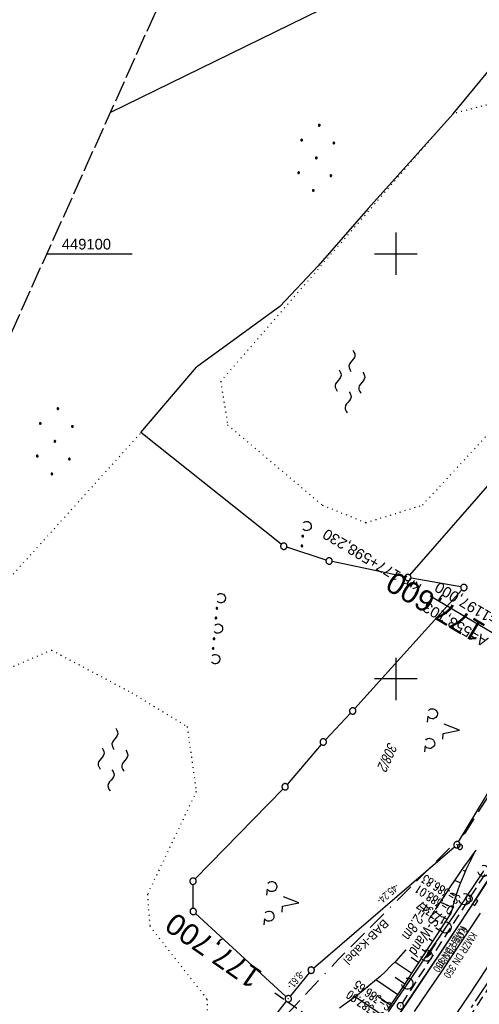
# Model space of a CAD drawing. Extents: x 508656 to 509297, y 448622 to 449584.
# Tile 20 of 51: x 508811 to 508920, y 448923 to 449155. Entities that reach past the tile are written whole.
import ezdxf
from ezdxf.enums import TextEntityAlignment as Align

# ---------------------------------------------------------------- set-up
doc = ezdxf.new("R2010")
doc.units = 0
doc.header["$LTSCALE"] = 10
doc.header["$MEASUREMENT"] = 0
for name, pattern in [('ACAD_ISO16W100', [73, 15, -6.5, 15, -6.5, 15, -7, 1, -7]), ('ACHSE', [5.5, 4, -0.5, 0.5, -0.5]), ('LT00', [0]), ('LT14', [0.6, 0.5, -0.1]), ('LT17', [0.15, 0.1, -0.05]), ('PUNKTX2_STR', [0.6, 0.1, -0.5]), ('STRICHLINIE2', [0.375, 0.25, -0.125])]:
    doc.linetypes.add(name, pattern=pattern)
doc.layers.get('0').update_dxf_attribs({"linetype": 'LT00'})
for name, color, linetype in [('--EK_FBR', 250, 'LT00'), ('--EK_Halt-Pfeil', 4, 'LT00'), ('--EK_Haltung', 7, 'STRICHLINIE2'), ('--EK_Haltung-Text', 140, 'LT00'), ('--EK_Schacht-Text', 5, 'LT00'), ('--EK_ST-93-1', 30, 'LT17'), ('--EL_DFK_AB_L', 21, 'LT00'), ('--EL_DFK_AB_P', 7, 'LT00'), ('--EL_Halt-Pfeil', 4, 'LT00'), ('--EL_Haltung', 182, 'STRICHLINIE2'), ('--EL_Haltung-Text', 182, 'LT00'), ('--WASSER_GRENZE', 180, 'PUNKTX2_STR'), ('--WASSER_NUTZUNG', 180, 'Continuous'), ('-AX-093', 35, 'ACHSE'), ('-EL-93-1', 250, 'LT00'), ('ABSTAND', 8, 'LT00'), ('BAB-KABEL', 220, 'ACAD_ISO16W100'), ('BAB-KABEL_TEXT', 221, 'Continuous'), ('DFK_AB_L', 21, 'LT00'), ('DFK_AB_P', 7, 'LT00'), ('DFK_FLUR_NR', 250, 'LT00'), ('DFK_GZPKT', 250, 'LT00'), ('DFK_KATASTER', 250, 'LT00'), ('DFK_NUTZUNG', 250, 'LT00'), ('DFK_NUTZUNGSGRENZE', 70, 'PUNKTX2_STR'), ('DFK_VERMPKT', 252, 'LT00'), ('LS-WAND_TEXT', 11, 'Continuous'), ('STROM_FREILTG', 80, 'STROMFREILEITUNG'), ('V124_AFBR_BAB', 250, 'LT00'), ('V124_BOESCH', 250, 'LT00'), ('V124_BOSCHUNG', 250, 'LT00'), ('V124_H_BORD', 8, 'LT00'), ('V124_KA_PRUF', 182, 'LT00'), ('V124_LAERM', 11, 'LT00'), ('V124_LD_MARK', 250, 'LT00'), ('V124_RASTER', 250, 'LT00'), ('V124_SINKK', 182, 'LT00')]:
    doc.layers.add(name, color=color, linetype=linetype)
doc.layers.add('-BLATT_124-RAND', color=7, linetype='LT14', plot=False)
doc.styles.add('Arial', font='ARIAL.TTF')
doc.styles.add('Beschrift', font='ARIAL.TTF')
doc.styles.add('Haltungsbeschriftung', font='ARIAL.TTF', dxfattribs={"width": 0.75})
doc.styles.add('schachtbeschriftung', font='romans.shx', dxfattribs={"width": 0.75, "height": 2})
doc.styles.get("Standard").update_dxf_attribs({"font": 'ARIAL.TTF'})
doc.styles.add('Strom', font='txt-alt.shx')
doc.linetypes.add('STROMFREILEITUNG', pattern='A,12.7,-5.5,["xx",Strom,S=2.5,R=0,X=-2.6,Y=-0.85],-4.35', length=22.55)

# ---------------------------------------------------------------- blocks, each defined once
blk = doc.blocks.new('SYMB7010')
at = {"color": 0, "linetype": 'ByBlock'}
for points in [[(-0.031408, 0.499213), (-0.093728, 0.49134), (-0.15457, 0.475719), (-0.212975, 0.452595), (-0.268021, 0.422333), (-0.31884, 0.385411), (-0.36463, 0.342411), (-0.40467, 0.29401), (-0.438329, 0.240973), (-0.465074, 0.184136), (-0.484486, 0.124395), (-0.496256, 0.062692), (-0.5002, 0)], [(-0.5002, 0), (-0.496256, -0.062692), (-0.484486, -0.124395), (-0.465075, -0.184136), (-0.438329, -0.240973), (-0.404671, -0.29401), (-0.36463, -0.342411), (-0.31884, -0.385411), (-0.268021, -0.422333), (-0.212975, -0.452595), (-0.154571, -0.475719), (-0.093728, -0.49134), (-0.031408, -0.499213), (0.031408, -0.499213)], [(0.5002, 0), (0.496256, 0.062692), (0.484485, 0.124395), (0.465074, 0.184136), (0.438329, 0.240973), (0.40467, 0.29401), (0.36463, 0.342411), (0.31884, 0.385411), (0.268021, 0.422333), (0.212975, 0.452595), (0.15457, 0.475719), (0.093728, 0.49134), (0.031408, 0.499213), (-0.031408, 0.499213)], [(0.031408, -0.499213), (0.093728, -0.491341), (0.15457, -0.475719), (0.212975, -0.452595), (0.268021, -0.422333), (0.31884, -0.385411), (0.36463, -0.342411), (0.404671, -0.294011), (0.438329, -0.240974), (0.465075, -0.184136), (0.484486, -0.124395), (0.496256, -0.062692), (0.500201, 0)]]:
    blk.add_lwpolyline(points, dxfattribs=at)
blk = doc.blocks.new('SYMB7230')
at = {"color": 0, "linetype": 'ByBlock'}
for p, q in [((-0.49, -0.057081), (-0.49, -0.082919)), ((-0.485, -0.087106), (-0.485, -0.052895)), ((-0.48, -0.050836), (-0.48, -0.089164)), ((-0.475, -0.089797), (-0.475, -0.050204)), ((-0.47, -0.050836), (-0.47, -0.089164)), ((-0.465, -0.087106), (-0.465, -0.052895)), ((-0.46, -0.057081), (-0.46, -0.082919)), ((-0.455, -0.070126), (-0.455, -0.069855)), ((-0.26, -0.057081), (-0.26, -0.082919)), ((-0.255, -0.087106), (-0.255, -0.052895)), ((-0.25, -0.050836), (-0.25, -0.089164)), ((-0.245, -0.089797), (-0.245, -0.050204)), ((-0.24, -0.050836), (-0.24, -0.089164)), ((-0.235, -0.087106), (-0.235, -0.052895)), ((-0.23, -0.057081), (-0.23, -0.082919)), ((-0.225, -0.070126), (-0.225, -0.069855)), ((0.23, -0.057081), (0.23, -0.082919)), ((0.235, -0.087105), (0.235, -0.052895)), ((0.24, -0.050836), (0.24, -0.089164)), ((0.245, -0.089796), (0.245, -0.050204)), ((0.25, -0.050836), (0.25, -0.089164)), ((0.255, -0.087105), (0.255, -0.052895)), ((0.26, -0.057081), (0.26, -0.082919)), ((0.265, -0.070126), (0.265, -0.069854)), ((0.46, -0.057081), (0.46, -0.082919)), ((0.465, -0.087105), (0.465, -0.052895)), ((0.47, -0.050836), (0.47, -0.089164)), ((0.475, -0.089796), (0.475, -0.050204)), ((0.48, -0.050836), (0.48, -0.089164)), ((0.485, -0.087105), (0.485, -0.052895)), ((0.49, -0.057081), (0.49, -0.082919)), ((0.495, -0.070126), (0.495, -0.069854)), ((0.829975, -0.002365), (0.825504, -0.031126))]:
    blk.add_line(p, q, dxfattribs=at)
for points in [[(-0.829974, -0.002365), (-0.826745, 0.026562), (-0.816041, 0.053629), (-0.798613, 0.076941), (-0.775681, 0.094866), (-0.74885, 0.106149), (-0.72, 0.11), (-0.691149, 0.106149), (-0.664319, 0.094866), (-0.641387, 0.076941), (-0.623959, 0.053629), (-0.613255, 0.026562), (-0.610025, -0.002365), (-0.614496, -0.031126)], [(-0.109975, -0.002365), (-0.106745, 0.026562), (-0.096041, 0.053629), (-0.078613, 0.076941), (-0.055681, 0.094866), (-0.028851, 0.106149), (0, 0.11)], [(0, 0.11), (0.028851, 0.106149), (0.055681, 0.094866), (0.078613, 0.076941), (0.096041, 0.053629), (0.106745, 0.026562), (0.109975, -0.002365)], [(0.610025, -0.002365), (0.613255, 0.026562), (0.623959, 0.053629), (0.641387, 0.076941), (0.664319, 0.094866), (0.691149, 0.106149), (0.72, 0.11), (0.748851, 0.106149), (0.775681, 0.094866), (0.798613, 0.076941), (0.816041, 0.053629), (0.826745, 0.026562), (0.829975, -0.002365)], [(-0.795233, -0.080249), (-0.813647, -0.057708), (-0.825504, -0.031126), (-0.829974, -0.002365)], [(-0.614496, -0.031126), (-0.626353, -0.057708), (-0.644766, -0.080249)], [(-0.455, -0.07), (-0.456981, -0.061322), (-0.46253, -0.054364), (-0.47055, -0.050502), (-0.47945, -0.050502), (-0.48747, -0.054364), (-0.493019, -0.061322), (-0.495, -0.07), (-0.493019, -0.078678), (-0.48747, -0.085637), (-0.47945, -0.089499), (-0.47055, -0.089499), (-0.46253, -0.085637), (-0.456981, -0.078678), (-0.455, -0.07)], [(-0.225, -0.07), (-0.226981, -0.061322), (-0.23253, -0.054363), (-0.24055, -0.050502), (-0.24945, -0.050502), (-0.25747, -0.054363), (-0.263019, -0.061322), (-0.265, -0.07), (-0.263019, -0.078678), (-0.25747, -0.085637), (-0.24945, -0.089499), (-0.24055, -0.089499), (-0.23253, -0.085637), (-0.226981, -0.078678), (-0.225, -0.07)], [(-0.075234, -0.080249), (-0.093647, -0.057708), (-0.105504, -0.031126), (-0.109975, -0.002365)], [(0.109975, -0.002365), (0.105504, -0.031126), (0.093647, -0.057708), (0.075234, -0.080249)], [(0.265, -0.07), (0.263019, -0.061322), (0.25747, -0.054363), (0.24945, -0.050501), (0.24055, -0.050501), (0.23253, -0.054363), (0.226981, -0.061322), (0.225, -0.07), (0.226981, -0.078678), (0.23253, -0.085637), (0.24055, -0.089499), (0.24945, -0.089499), (0.25747, -0.085637), (0.263019, -0.078678), (0.265, -0.07)], [(0.495, -0.07), (0.493019, -0.061322), (0.48747, -0.054363), (0.47945, -0.050501), (0.47055, -0.050501), (0.46253, -0.054363), (0.456981, -0.061322), (0.455, -0.07), (0.456981, -0.078678), (0.46253, -0.085637), (0.47055, -0.089499), (0.47945, -0.089499), (0.48747, -0.085637), (0.493019, -0.078678), (0.495, -0.07)], [(0.644767, -0.080249), (0.626353, -0.057708), (0.614496, -0.031126), (0.610025, -0.002365)], [(0.825504, -0.031126), (0.813647, -0.057708), (0.795234, -0.080249)]]:
    blk.add_lwpolyline(points, dxfattribs=at)
blk = doc.blocks.new('SYMB7231')
at = {"color": 0, "linetype": 'ByBlock'}
for p, q in [((0.109975, -0.002365), (0.105504, -0.031126)), ((0.23, -0.057081), (0.23, -0.082919)), ((0.235, -0.087105), (0.235, -0.052895)), ((0.24, -0.050836), (0.24, -0.089164)), ((0.245, -0.089796), (0.245, -0.050204)), ((0.25, -0.050836), (0.25, -0.089164)), ((0.255, -0.087105), (0.255, -0.052895)), ((0.26, -0.057081), (0.26, -0.082919)), ((0.265, -0.070126), (0.265, -0.069854)), ((0.46, -0.057081), (0.46, -0.082919)), ((0.465, -0.087105), (0.465, -0.052895)), ((0.47, -0.050836), (0.47, -0.089164)), ((0.475, -0.089796), (0.475, -0.050204)), ((0.48, -0.050836), (0.48, -0.089164)), ((0.485, -0.087105), (0.485, -0.052895)), ((0.49, -0.057081), (0.49, -0.082919)), ((0.495, -0.070126), (0.495, -0.069854))]:
    blk.add_line(p, q, dxfattribs=at)
for points in [[(-0.109975, -0.002365), (-0.106745, 0.026562), (-0.096041, 0.053629), (-0.078613, 0.076941), (-0.055681, 0.094866), (-0.028851, 0.106149), (0, 0.11)], [(0, 0.11), (0.028851, 0.106149), (0.055681, 0.094866), (0.078613, 0.076941), (0.096041, 0.053629), (0.106745, 0.026562), (0.109975, -0.002365)], [(-0.075234, -0.080249), (-0.093647, -0.057708), (-0.105504, -0.031126), (-0.109975, -0.002365)], [(0.105504, -0.031126), (0.093647, -0.057708), (0.075234, -0.080249)], [(0.265, -0.07), (0.263019, -0.061322), (0.25747, -0.054363), (0.24945, -0.050501), (0.24055, -0.050501), (0.23253, -0.054363), (0.226981, -0.061322), (0.225, -0.07), (0.226981, -0.078678), (0.23253, -0.085637), (0.24055, -0.089499), (0.24945, -0.089499), (0.25747, -0.085637), (0.263019, -0.078678), (0.265, -0.07)], [(0.495, -0.07), (0.493019, -0.061322), (0.48747, -0.054363), (0.47945, -0.050501), (0.47055, -0.050501), (0.46253, -0.054363), (0.456981, -0.061322), (0.455, -0.07), (0.456981, -0.078678), (0.46253, -0.085637), (0.47055, -0.089499), (0.47945, -0.089499), (0.48747, -0.085637), (0.493019, -0.078678), (0.495, -0.07)]]:
    blk.add_lwpolyline(points, dxfattribs=at)
blk = doc.blocks.new('Ackerland7')
at = {"layer": 'DFK_NUTZUNG', "color": 0, "linetype": 'ByBlock'}
for p, q in [((-4, 3.93), (-4, 3.67)), ((-3.95, 3.63), (-3.95, 3.97)), ((-3.9, 3.99), (-3.9, 3.61)), ((-3.85, 3.6), (-3.85, 4)), ((-3.8, 3.99), (-3.8, 3.61)), ((-3.75, 3.63), (-3.75, 3.97)), ((-3.7, 3.93), (-3.7, 3.67)), ((-3.65, 3.8), (-3.65, 3.8)), ((3.7, 3.93), (3.7, 3.67)), ((3.75, 3.63), (3.75, 3.97)), ((3.8, 3.99), (3.8, 3.61)), ((3.85, 3.6), (3.85, 4)), ((3.9, 3.99), (3.9, 3.61)), ((3.95, 3.63), (3.95, 3.97)), ((4, 3.93), (4, 3.67)), ((4.05, 3.8), (4.05, 3.8)), ((-7.85, 0.13), (-7.85, -0.13)), ((-7.8, -0.17), (-7.8, 0.17)), ((-7.75, 0.19), (-7.75, -0.19)), ((-7.7, -0.2), (-7.7, 0.2)), ((-7.65, 0.19), (-7.65, -0.19)), ((-7.6, -0.17), (-7.6, 0.17)), ((-7.55, 0.13), (-7.55, -0.13)), ((-7.5, 0), (-7.5, 0)), ((-0.15, 0.13), (-0.15, -0.13)), ((-0.1, -0.17), (-0.1, 0.17)), ((-0.05, 0.19), (-0.05, -0.19)), ((0, -0.2), (0, 0.2)), ((0.05, 0.19), (0.05, -0.19)), ((0.1, -0.17), (0.1, 0.17)), ((0.15, 0.13), (0.15, -0.13)), ((0.2, 0), (0.2, 0)), ((7.55, 0.13), (7.55, -0.13)), ((7.6, -0.17), (7.6, 0.17)), ((7.65, 0.19), (7.65, -0.19)), ((7.7, -0.2), (7.7, 0.2)), ((7.75, 0.19), (7.75, -0.19)), ((7.8, -0.17), (7.8, 0.17)), ((7.85, 0.13), (7.85, -0.13)), ((7.9, 0), (7.9, 0)), ((-4, -3.67), (-4, -3.93)), ((-3.95, -3.97), (-3.95, -3.63)), ((-3.9, -3.61), (-3.9, -3.99)), ((-3.85, -4), (-3.85, -3.6)), ((-3.8, -3.61), (-3.8, -3.99)), ((-3.75, -3.97), (-3.75, -3.63)), ((-3.7, -3.67), (-3.7, -3.93)), ((-3.65, -3.8), (-3.65, -3.8)), ((3.7, -3.67), (3.7, -3.93)), ((3.75, -3.97), (3.75, -3.63)), ((3.8, -3.61), (3.8, -3.99)), ((3.85, -4), (3.85, -3.6)), ((3.9, -3.61), (3.9, -3.99)), ((3.95, -3.97), (3.95, -3.63)), ((4, -3.67), (4, -3.93)), ((4.05, -3.8), (4.05, -3.8))]:
    blk.add_line(p, q, dxfattribs=at)
for points in [[(-3.65, 3.8), (-3.67, 3.89), (-3.73, 3.96), (-3.81, 3.99), (-3.89, 3.99), (-3.97, 3.96), (-4.03, 3.89), (-4.05, 3.8), (-4.03, 3.71), (-3.97, 3.64), (-3.89, 3.6), (-3.81, 3.6), (-3.73, 3.64), (-3.67, 3.71), (-3.65, 3.8)], [(4.05, 3.8), (4.03, 3.89), (3.97, 3.96), (3.89, 3.99), (3.81, 3.99), (3.73, 3.96), (3.67, 3.89), (3.65, 3.8), (3.67, 3.71), (3.73, 3.64), (3.81, 3.61), (3.89, 3.61), (3.97, 3.64), (4.03, 3.71), (4.05, 3.8)], [(-7.5, 0), (-7.52, 0.09), (-7.58, 0.16), (-7.66, 0.19), (-7.74, 0.19), (-7.82, 0.16), (-7.88, 0.09), (-7.9, 0)], [(0.2, 0), (0.18, 0.09), (0.12, 0.16), (0.04, 0.19), (-0.04, 0.19), (-0.12, 0.16), (-0.18, 0.09), (-0.2, 0)], [(-0.2, 0), (-0.18, -0.09), (-0.12, -0.16), (-0.04, -0.19), (0.04, -0.19), (0.12, -0.16), (0.18, -0.09), (0.2, 0)], [(7.9, 0), (7.88, 0.09), (7.82, 0.16), (7.74, 0.19), (7.66, 0.19), (7.58, 0.16), (7.52, 0.09), (7.5, 0)], [(7.5, 0), (7.52, -0.09), (7.58, -0.16), (7.66, -0.19), (7.74, -0.19), (7.82, -0.16), (7.88, -0.09), (7.9, 0)], [(-7.9, 0), (-7.88, -0.09), (-7.82, -0.16), (-7.74, -0.19), (-7.66, -0.19), (-7.58, -0.16), (-7.52, -0.09), (-7.5, 0)], [(-3.65, -3.8), (-3.67, -3.71), (-3.73, -3.64), (-3.81, -3.61), (-3.89, -3.61), (-3.97, -3.64), (-4.03, -3.71), (-4.05, -3.8), (-4.03, -3.89), (-3.97, -3.96), (-3.89, -3.99), (-3.81, -3.99), (-3.73, -3.96), (-3.67, -3.89), (-3.65, -3.8)], [(4.05, -3.8), (4.03, -3.71), (3.97, -3.64), (3.89, -3.61), (3.81, -3.61), (3.73, -3.64), (3.67, -3.71), (3.65, -3.8), (3.67, -3.89), (3.73, -3.96), (3.81, -3.99), (3.89, -3.99), (3.97, -3.96), (4.03, -3.89), (4.05, -3.8)]]:
    blk.add_lwpolyline(points, dxfattribs=at)
blk = doc.blocks.new('SYMB7201')
at = {"color": 0, "linetype": 'ByBlock'}
for p, q in [((0, 0.385), (-0.11, 0.015)), ((-0.255, -0.385), (-0.115, -0.385)), ((0.445, -0.385), (0.585, -0.385))]:
    blk.add_line(p, q, dxfattribs=at)
for points in [[(0.25, 0.015), (0.11, 0.015), (0, 0.385)], [(-0.393816, -0.383308), (-0.416239, -0.362945), (-0.432849, -0.337617), (-0.442589, -0.308936), (-0.444836, -0.27873), (-0.439449, -0.248923), (-0.426769, -0.221415), (-0.407606, -0.197958), (-0.38318, -0.180047), (-0.355047, -0.168823), (-0.325, -0.165), (-0.294953, -0.168823), (-0.26682, -0.180047), (-0.242394, -0.197959), (-0.223231, -0.221415), (-0.210551, -0.248923), (-0.205164, -0.27873), (-0.207411, -0.308936), (-0.21715, -0.337617), (-0.233761, -0.362945), (-0.256184, -0.383308)], [(0.306185, -0.383308), (0.283761, -0.362945), (0.267151, -0.337617), (0.257411, -0.308936), (0.255164, -0.27873), (0.260552, -0.248923), (0.273231, -0.221415), (0.292394, -0.197958), (0.31682, -0.180047), (0.344953, -0.168823), (0.375, -0.165), (0.405047, -0.168823), (0.43318, -0.180047), (0.457606, -0.197959), (0.476769, -0.221415), (0.489449, -0.248923), (0.494836, -0.27873), (0.492589, -0.308936), (0.48285, -0.337617), (0.466239, -0.362945), (0.443816, -0.383308)]]:
    blk.add_lwpolyline(points, dxfattribs=at)
blk = doc.blocks.new('SYMB7250')
at = {"color": 0, "linetype": 'ByBlock'}
for points in [[(-0.25, 0.28), (-0.208333, 0.308889), (-0.166667, 0.331111), (-0.125, 0.34), (-0.083333, 0.331111), (-0.041667, 0.308889), (0, 0.28)], [(0, 0.28), (0.041667, 0.251111), (0.083333, 0.228889), (0.125, 0.22), (0.166667, 0.228889), (0.208333, 0.251111), (0.25, 0.28)], [(-0.74, 0), (-0.698333, 0.028889), (-0.656667, 0.051111), (-0.615, 0.06), (-0.573333, 0.051111), (-0.531667, 0.028889), (-0.49, 0)], [(-0.49, 0), (-0.448333, -0.028889), (-0.406667, -0.051111), (-0.365, -0.06), (-0.323333, -0.051111), (-0.281667, -0.028889), (-0.24, 0)], [(0.24, 0), (0.281667, 0.028889), (0.323333, 0.051111), (0.365, 0.06), (0.406667, 0.051111), (0.448333, 0.028889), (0.49, 0)], [(0.49, 0), (0.531667, -0.028889), (0.573333, -0.051111), (0.615, -0.06), (0.656667, -0.051111), (0.698333, -0.028889), (0.74, 0)], [(-0.25, -0.28), (-0.208333, -0.251111), (-0.166667, -0.228889), (-0.125, -0.22), (-0.083333, -0.228889), (-0.041667, -0.251111), (0, -0.28)], [(0, -0.28), (0.041667, -0.308889), (0.083333, -0.331111), (0.125, -0.34), (0.166667, -0.331111), (0.208333, -0.308889), (0.25, -0.28)]]:
    blk.add_lwpolyline(points, dxfattribs=at)
blk = doc.blocks.new('SYMB0003')
at = {"color": 0, "linetype": 'ByBlock'}
for p, q in [((-0.015712, 0), (0.010166, 0.012015)), ((0, -0.021257), (-0.015712, 0)), ((0.010166, 0.012015), (0, -0.021257))]:
    blk.add_line(p, q, dxfattribs=at)
for points in [[(-0.031395, 0.499013), (-0.093691, 0.491144), (-0.154509, 0.475528), (-0.21289, 0.452414), (-0.267913, 0.422164), (-0.318712, 0.385257), (-0.364484, 0.342274), (-0.404509, 0.293893), (-0.438154, 0.240877), (-0.464888, 0.184062), (-0.484292, 0.124345), (-0.496058, 0.062667), (-0.5, 0)], [(-0.5, 0), (-0.496058, -0.062667), (-0.484292, -0.124345), (-0.464888, -0.184062), (-0.438154, -0.240877), (-0.404509, -0.293893), (-0.364485, -0.342274), (-0.318712, -0.385257), (-0.267914, -0.422164), (-0.21289, -0.452414), (-0.154509, -0.475529), (-0.093691, -0.491144), (-0.031395, -0.499014), (0.031395, -0.499014)], [(0.5, 0), (0.496057, 0.062667), (0.484292, 0.124345), (0.464888, 0.184062), (0.438153, 0.240877), (0.404509, 0.293893), (0.364484, 0.342274), (0.318712, 0.385257), (0.267913, 0.422164), (0.21289, 0.452414), (0.154509, 0.475528), (0.093691, 0.491144), (0.031395, 0.499013), (-0.031395, 0.499013)], [(0.031395, -0.499014), (0.093691, -0.491144), (0.154509, -0.475529), (0.21289, -0.452414), (0.267914, -0.422164), (0.318712, -0.385257), (0.364485, -0.342274), (0.404509, -0.293893), (0.438154, -0.240877), (0.464889, -0.184062), (0.484292, -0.124345), (0.496058, -0.062667), (0.5, 0)]]:
    blk.add_lwpolyline(points, dxfattribs=at)
blk = doc.blocks.new('SYMB7122')
at = {"color": 0, "linetype": 'ByBlock'}
for points in [[(-0.109975, -0.002365), (-0.106745, 0.026562), (-0.096041, 0.053629), (-0.078613, 0.076941), (-0.055681, 0.094866), (-0.028851, 0.106149), (0, 0.11)], [(0, 0.11), (0.028851, 0.106149), (0.055681, 0.094866), (0.078613, 0.076941), (0.096041, 0.053629), (0.106745, 0.026562), (0.109975, -0.002365)], [(-0.075234, -0.080249), (-0.093647, -0.057708), (-0.105504, -0.031126), (-0.109975, -0.002365)], [(0.109975, -0.002365), (0.105504, -0.031126), (0.093647, -0.057708), (0.075234, -0.080249)]]:
    blk.add_lwpolyline(points, dxfattribs=at)
blk = doc.blocks.new('SYMB0652')
at = {"color": 0, "linetype": 'ByBlock'}
blk.add_lwpolyline([(-0.15, -0.075), (0.15, -0.075), (0.15, 0.075), (-0.15, 0.075), (-0.15, -0.075)], dxfattribs=at)
blk = doc.blocks.new('SYMB0070')
at = {"color": 0, "linetype": 'ByBlock'}
for p, q in [((-0.5, 0), (0.2, 0)), ((0.5, 0), (0.2, 0.1)), ((0.2, 0.1), (0.2, 0)), ((0.468, 0), (0.21, 0.086)), ((0.21, 0.086), (0.21, -0.086)), ((0.21, -0.086), (0.468, 0)), ((0.22, -0.072), (0.437, 0)), ((0.23, -0.058), (0.405, 0)), ((0.24, -0.045), (0.374, 0)), ((0.342, 0), (0.25, 0.031)), ((0.25, 0.031), (0.25, -0.031)), ((0.25, -0.031), (0.342, 0)), ((0.26, -0.017), (0.31, 0)), ((0.27, -0.003), (0.279, 0))]:
    blk.add_line(p, q, dxfattribs=at)
for points in [[(0.2, 0), (0.2, -0.1), (0.5, 0)], [(0.437, 0), (0.22, 0.072), (0.22, -0.072)], [(0.405, 0), (0.23, 0.058), (0.23, -0.058)], [(0.374, 0), (0.24, 0.045), (0.24, -0.045)], [(0.31, 0), (0.26, 0.017), (0.26, -0.017)], [(0.279, 0), (0.27, 0.003), (0.27, -0.003)]]:
    blk.add_lwpolyline(points, dxfattribs=at)

msp = doc.modelspace()

# ---------------------------------------------------------------- linework, layer by layer
at = {"layer": '--EK_FBR', "color": 2}
msp.add_lwpolyline([(509044.76, 449168.12), (509035.9, 449145.98), (509026.14, 449123.17), (509015.94, 449100.42), (509005.27, 449078), (508994.3, 449055.98), (508983.02, 449034.57), (508971.63, 449013.92), (508959.24, 448992.34), (508945.63, 448969.85), (508939.75, 448960.36), (508930.02, 448945.17), (508916.99, 448925.41), (508903.17, 448905.1)], dxfattribs=at)
at = {"layer": '--EK_FBR'}
msp.add_lwpolyline([(508898.78, 448918.14), (508903.36, 448924.88), (508907.9, 448931.64), (508911.1, 448936.44), (508914.29, 448941.25), (508917.46, 448946.08), (508920.61, 448950.91), (508923.91, 448956.01), (508927.18, 448961.12), (508930.44, 448966.24), (508932.39, 448969.33), (508934.33, 448972.42), (508936.27, 448975.51)], dxfattribs=at)
at = {"layer": '--EK_Haltung'}
for p, q in [((508933.05, 448972.98), (508917.64, 448948.98)), ((508934.82, 448947.18), (508913.53, 448914.87))]:
    msp.add_line(p, q, dxfattribs=at)
at = {"layer": '--EK_ST-93-1', "ltscale": 2.5}
msp.add_line((508904.45, 448903.33), (508871.55, 448926.08), dxfattribs=at)
at = {"layer": '--EL_DFK_AB_L'}
for p, q in [((508914.76, 448961.66), (508953.78, 449026.82)), ((508879.6, 448930.93), (508875.16, 448925.38)), ((508874.22, 448924.21), (508829.57, 448868.24))]:
    msp.add_line(p, q, dxfattribs=at)
at = {"layer": '--EL_Haltung'}
for p, q in [((508933.05, 448972.98), (508917.64, 448948.98)), ((508934.82, 448947.18), (508913.53, 448914.87))]:
    msp.add_line(p, q, dxfattribs=at)
at = {"layer": '--WASSER_GRENZE', "ltscale": 0.2}
for p, q in [((508923.67, 449135.56), (508913.45, 449132.93)), ((508858.79, 449069.97), (508913.45, 449132.93)), ((508858.79, 449069.97), (508860.42, 449059.74)), ((508906.28, 449040.9), (508929.69, 449066.24)), ((508860.42, 449059.74), (508882.68, 449040.88)), ((508882.68, 449040.88), (508892.94, 449036.75)), ((508892.94, 449036.75), (508906.28, 449040.9)), ((508778.06, 448989.34), (508819, 449006.77)), ((508819, 449006.77), (508837.88, 448996.73)), ((508837.88, 448996.73), (508850.9, 448988.8)), ((508850.9, 448988.8), (508853.03, 448973.51)), ((508853.03, 448973.51), (508841.57, 448949.39)), ((508841.57, 448949.39), (508842.1, 448941.91)), ((508842.1, 448941.91), (508855.56, 448924.69)), ((508855.56, 448924.69), (508855.99, 448906.55))]:
    msp.add_line(p, q, dxfattribs=at)
at = {"layer": '-AX-093', "ltscale": 0.2}
msp.add_lwpolyline([(508923.11, 448930.87), (508917.68, 448922.74)], dxfattribs=at)
at = {"layer": '-BLATT_124-RAND'}
msp.add_lwpolyline([(509035.49, 449583.61), (508655.9, 448740.09), (508917.62, 448622.31), (509297.21, 449465.84), (509035.49, 449583.61)], dxfattribs=at)
at = {"layer": '-EL-93-1'}
msp.add_line((508955.33, 448991.37), (508908.06, 449019.48), dxfattribs=at)
at = {"layer": 'BAB-KABEL', "ltscale": 0.03, "flags": 128}
msp.add_lwpolyline([(509108.57, 449550.72), (509108.56, 449549.91), (509107.92, 449539.68), (509107.54, 449523.74), (509106.02, 449504.51), (509103.03, 449469.79), (509099.69, 449441.65), (509096.19, 449417.97), (509091.43, 449386.81), (509087.45, 449364.56), (509073.8, 449340.61), (509065.65, 449326.08), (509057.69, 449300.15), (509049.55, 449273.99), (509041.41, 449242.62), (509046.43, 449233.11), (509037.95, 449223.26), (509025.31, 449191.33), (509014.57, 449162.42), (509007.47, 449145.09), (509000.03, 449125.03), (508990.33, 449099.73), (508968.68, 449052.62), (508956.38, 449026.63), (508943.19, 449006.54), (508939.16, 449000.14), (508916.25, 448963.75), (508910.66, 448958.26), (508886.53, 448934.14), (508866.42, 448912.56), (508852.81, 448898.73), (508848.23, 448890.1), (508832.93, 448862.84), (508820.42, 448838.04), (508819.4, 448835.45), (508822.64, 448825.3), (508822.42, 448824.29), (508817.73, 448816.93), (508806.46, 448816.82), (508794.74, 448812.14), (508785, 448797.19), (508766.93, 448769.7), (508761.41, 448761.66), (508751.07, 448746.06), (508734.06, 448723.74), (508723.72, 448711.34), (508722.68, 448710.04)], dxfattribs=at)
at = {"layer": 'DFK_AB_L'}
for p, q in [((508914.76, 448961.66), (508953.78, 449026.82)), ((508880.64, 448932.01), (508913.8, 448960.53)), ((508879.6, 448930.93), (508875.16, 448925.38)), ((508874.22, 448924.21), (508829.57, 448868.24))]:
    msp.add_line(p, q, dxfattribs=at)
at = {"layer": 'DFK_KATASTER'}
for p, q in [((508913.45, 449132.93), (508940.58, 449165.79)), ((508913.45, 449132.93), (508893.5, 449110.61)), ((508893.5, 449110.61), (508881.68, 449097.12)), ((508881.68, 449097.12), (508872.7, 449087.56)), ((508872.7, 449087.56), (508853.07, 449073.35)), ((508840.03, 449057.92), (508853.07, 449073.35)), ((508903.31, 449024.41), (508934.38, 449060.1)), ((508873.04, 449031.67), (508840.03, 449057.92)), ((508883.58, 449027.97), (508874.34, 449030.98)), ((508902.09, 449024), (508885.02, 449027.59)), ((508915.26, 449021.63), (508903.56, 449023.72)), ((508915.5, 449020.94), (508890.34, 448993.03)), ((508889.32, 448991.93), (508883.43, 448985.72)), ((508882.42, 448984.61), (508874.43, 448975.21)), ((508873.42, 448974.1), (508852.8, 448952.96)), ((508852.32, 448946.07), (508852.28, 448951.68)), ((508852.87, 448944.81), (508874.14, 448925.31))]:
    msp.add_line(p, q, dxfattribs=at)
at = {"layer": 'DFK_NUTZUNGSGRENZE', "ltscale": 0.2}
msp.add_line((508781.8, 448993.48), (508840.03, 449057.92), dxfattribs=at)
at = {"layer": 'STROM_FREILTG', "ltscale": 0.05, "flags": 128}
msp.add_lwpolyline([(508832.8, 449133.2), (508896.43, 449164.37), (508983.77, 449206.82)], dxfattribs=at)
at = {"layer": 'V124_AFBR_BAB', "color": 0}
msp.add_lwpolyline([(509044.76, 449168.12), (509035.9, 449145.98), (509026.14, 449123.17), (509015.94, 449100.42), (509005.27, 449078), (508994.3, 449055.98), (508983.02, 449034.57), (508971.63, 449013.92), (508959.24, 448992.34), (508945.63, 448969.85), (508939.75, 448960.36), (508930.02, 448945.17), (508916.99, 448925.41), (508903.17, 448905.1)], dxfattribs=at)
at = {"layer": 'V124_AFBR_BAB'}
msp.add_lwpolyline([(508898.78, 448918.14), (508903.36, 448924.88), (508907.9, 448931.64), (508911.1, 448936.44), (508914.29, 448941.25), (508917.46, 448946.08), (508920.61, 448950.91), (508923.91, 448956.01), (508927.18, 448961.12), (508930.44, 448966.24), (508932.39, 448969.33), (508934.33, 448972.42), (508936.27, 448975.51)], dxfattribs=at)
at = {"layer": 'V124_BOESCH'}
for points in [[(508918.77, 448959.72), (508917.8, 448958.36), (508916.82, 448957), (508915.85, 448955.64), (508914.89, 448954.26), (508913.94, 448952.88), (508912.98, 448951.47), (508912.03, 448950.05), (508911.09, 448948.63), (508910.15, 448947.2), (508909.2, 448945.78), (508908.25, 448944.36), (508907.28, 448942.96), (508906.31, 448941.56), (508905.31, 448940.18), (508904.3, 448938.82), (508903.26, 448937.49), (508902.19, 448936.18), (508901.09, 448934.9), (508899.95, 448933.66), (508898.76, 448932.43), (508897.53, 448931.23), (508896.26, 448930.07), (508894.97, 448928.94), (508893.64, 448927.83), (508892.3, 448926.75), (508890.94, 448925.68), (508889.56, 448924.63), (508888.16, 448923.59), (508886.76, 448922.55)], [(508898.24, 448922.45), (508899.58, 448924.43), (508900.91, 448926.42), (508902.23, 448928.41), (508903.55, 448930.4), (508912.94, 448944.73), (508913.28, 448945.94), (508913.62, 448947.16), (508913.98, 448948.36), (508914.36, 448949.56), (508914.76, 448950.76), (508915.18, 448951.94), (508915.63, 448953.07), (508916.11, 448954.2), (508916.61, 448955.32), (508917.14, 448956.42), (508917.67, 448957.53), (508918.22, 448958.63), (508918.77, 448959.72)]]:
    msp.add_lwpolyline(points, dxfattribs=at)
at = {"layer": 'V124_BOSCHUNG'}
for p, q in [((508917.64, 448957.46), (508917.28, 448957.64)), ((508916.36, 448954.76), (508915.94, 448954.96)), ((508915.22, 448952.04), (508913.75, 448952.61)), ((508914.26, 448949.27), (508913.13, 448949.64)), ((508913.37, 448946.27), (508910.35, 448947.51)), ((508912.11, 448943.46), (508910.46, 448944.32)), ((508910.36, 448940.79), (508907.22, 448942.87)), ((508907.07, 448935.77), (508903.68, 448938.02)), ((508908.72, 448938.28), (508907.1, 448939.35)), ((508903.78, 448930.75), (508899.74, 448933.43)), ((508905.43, 448933.26), (508903.6, 448934.47)), ((508900.46, 448925.75), (508895.28, 448929.21)), ((508902.13, 448928.25), (508899.85, 448929.76)), ((508897.09, 448920.74), (508890.42, 448925.28)), ((508898.78, 448923.24), (508895.83, 448925.23))]:
    msp.add_line(p, q, dxfattribs=at)
at = {"layer": 'V124_H_BORD'}
msp.add_lwpolyline([(508948.78, 448996.52), (508946.76, 448993.16), (508944.73, 448989.8), (508942.71, 448986.44), (508940.67, 448983.09), (508938.63, 448979.74), (508936.58, 448976.39), (508934.53, 448973.05), (508932.46, 448969.72), (508930.38, 448966.39), (508928.45, 448963.33), (508926.51, 448960.28), (508924.56, 448957.24), (508922.6, 448954.2), (508920.64, 448951.16), (508917.45, 448946.29), (508914.26, 448941.43), (508911.05, 448936.57), (508907.82, 448931.73), (508903.47, 448925.26), (508899.1, 448918.81)], dxfattribs=at)
at = {"layer": 'V124_LAERM'}
for points in [[(508920.62, 448954.86), (508920.54, 448954.74), (508918.48, 448951.64), (508916.41, 448948.54), (508916.18, 448948.2)], [(508916.18, 448948.2), (508914.33, 448945.46), (508912.24, 448942.37), (508911.7, 448941.57)], [(508911.7, 448941.57), (508910.15, 448939.29), (508908.05, 448936.21), (508907.2, 448934.96)], [(508907.2, 448934.96), (508905.95, 448933.13), (508903.04, 448928.86), (508902.69, 448928.35)], [(508902.69, 448928.35), (508900.12, 448924.59), (508898.18, 448921.75)]]:
    msp.add_lwpolyline(points, dxfattribs=at)
at = {"layer": 'V124_LD_MARK'}
msp.add_lwpolyline([(508904.34, 448921.78), (508907.49, 448926.39), (508910.62, 448931), (508913.74, 448935.63), (508916.84, 448940.27), (508919.92, 448944.92)], dxfattribs=at)
at = {"layer": 'V124_RASTER'}
for p, q in [((508900, 449105), (508900, 449095)), ((508817.86, 449100), (508837.93, 449100)), ((508895, 449100), (508905, 449100)), ((508900, 449005), (508900, 448995)), ((508905, 449000), (508895, 449000))]:
    msp.add_line(p, q, dxfattribs=at)

# ---------------------------------------------------------------- block references
at = {"layer": '--EL_DFK_AB_P', "xscale": 1.500000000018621, "yscale": 1.5, "zscale": 1.5, "rotation": 264.7377099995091}
for p in [(508914.37, 448961.02), (508880.07, 448931.52), (508874.69, 448924.8)]:
    msp.add_blockref('SYMB0003', p, dxfattribs=at)
at = {"layer": '--WASSER_NUTZUNG', "xscale": 9.999999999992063, "yscale": 9.999999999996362, "zscale": 10, "rotation": 264.7376999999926}
for p in [(508889.19, 449069.94), (508833.43, 448981.05)]:
    msp.add_blockref('SYMB7250', p, dxfattribs=at)
at = {"layer": 'DFK_AB_P', "xscale": 1.500000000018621, "yscale": 1.5, "zscale": 1.5, "rotation": 264.7377099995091}
for p in [(508914.37, 448961.02), (508880.07, 448931.52), (508874.69, 448924.8)]:
    msp.add_blockref('SYMB0003', p, dxfattribs=at)
at = {"layer": 'DFK_GZPKT', "xscale": 1.500000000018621, "yscale": 1.5, "zscale": 1.5, "rotation": 264.7377099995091}
for p in [(508873.63, 449031.21), (508884.29, 449027.74), (508902.82, 449023.85), (508916, 449021.5), (508889.84, 448992.47), (508882.91, 448985.18), (508873.94, 448974.64), (508852.28, 448952.43), (508852.32, 448945.32)]:
    msp.add_blockref('SYMB7010', p, dxfattribs=at)
at = {"layer": 'DFK_NUTZUNG', "rotation": 264.7376999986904}
for p in [(508881.27, 449122.53), (508819.77, 449055.89)]:
    msp.add_blockref('Ackerland7', p, dxfattribs=at)
at = {"layer": 'DFK_NUTZUNG', "xscale": 10.00000000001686, "yscale": 10, "zscale": 10, "rotation": 264.7377100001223}
for name, p in [('SYMB7231', (508879.01, 449035.96)), ('SYMB7230', (508858.14, 449011.83)), ('SYMB7201', (508911.11, 448988.32)), ('SYMB7201', (508873.31, 448947.69))]:
    msp.add_blockref(name, p, dxfattribs=at)
at = {"layer": 'DFK_VERMPKT', "xscale": 1.200000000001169, "yscale": 1.200000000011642, "zscale": 1.2, "rotation": 264.7377100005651}
msp.add_blockref('SYMB7010', (508915.07, 448960.52), dxfattribs=at)
at = {"layer": 'V124_KA_PRUF', "xscale": 1.50000000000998, "yscale": 1.5, "zscale": 1.5, "rotation": 245.7719999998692}
for p in [(508917.24, 448948.35), (508901.05, 448923.12)]:
    msp.add_blockref('SYMB0003', p, dxfattribs=at)
at = {"layer": 'V124_LAERM', "yscale": 12, "zscale": 12}
for p, xscale, rotation in [((508920.62, 448954.86), 12.00000000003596, 236.6195699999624), ((508916.18, 448948.2), 12.00000000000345, 236.0492599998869), ((508911.7, 448941.57), 12.00000000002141, 235.8181199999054), ((508907.2, 448934.96), 12.00000000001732, 235.708320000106), ((508902.69, 448928.35), 12.00000000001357, 235.6582800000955)]:
    msp.add_blockref('SYMB7122', p, dxfattribs=dict(at, xscale=xscale, rotation=rotation))
at = {"layer": 'V124_SINKK', "xscale": 4.500000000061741, "yscale": 4.5, "zscale": 4.5, "rotation": 56.90025217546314}
msp.add_blockref('SYMB0652', (508918.64, 448947.45), dxfattribs=at)

# ---------------------------------------------------------------- texts
at = {"layer": '--EK_Schacht-Text', "style": 'schachtbeschriftung', "width": 0.75}
for s, p in [('S=386.65', (508899.18, 448923.5)), ('D=387.90', (508897.53, 448921.14))]:
    msp.add_text(s, height=2, rotation=-214.8862, dxfattribs=at).set_placement(p)
at = {"layer": '--EK_ST-93-1', "style": 'Beschrift'}
for s, rotation, p in [('177,600', -210.8139, (508920.13, 449010.45)), ('177,700', -214.6294, (508867.43, 448928.92))]:
    msp.add_text(s, height=5, rotation=rotation, dxfattribs=at).set_placement(p, align=Align.MIDDLE_LEFT)
at = {"layer": '-EL-93-1', "style": 'Arial'}
msp.add_text('   km 177+598,230', height=2.5, rotation=149.2718, dxfattribs=at).set_placement((508908.09, 449019.53), align=Align.MIDDLE_LEFT)
msp.add_text('R=1197,000', height=2.5, rotation=149.2718, dxfattribs=at).set_placement((508908.85, 449020.82), align=Align.TOP_RIGHT)
msp.add_text('A=553,103', height=2.5, rotation=149.2718, dxfattribs=at).set_placement((508907.32, 449018.24), align=Align.RIGHT)
at = {"layer": 'ABSTAND', "width": 0.75}
for s, rotation, p in [('-45.24-', -139.3028, (508899.87, 448952.11)), ('-8.61-', -128.6798, (508877.28, 448931.72))]:
    msp.add_text(s, height=1.8, rotation=rotation, dxfattribs=at).set_placement(p)
at = {"layer": 'BAB-KABEL_TEXT', "insert": (508892.26, 448938.87), "char_height": 2, "attachment_point": 8, "rotation": 224.9815, "style": 'Beschrift'}
msp.add_mtext('BAB-Kabel', dxfattribs=at)
at = {"layer": 'DFK_FLUR_NR', "oblique": 13.754, "width": 0.75}
msp.add_text('308/2', height=2.5, rotation=245.772, dxfattribs=at).set_placement((508898.27, 448985.31))
at = {"layer": 'V124_RASTER', "width": 0.994}
msp.add_text(' 449100', height=2.5, rotation=-0.0017, dxfattribs=at).set_placement((508820.43, 449101))

# ---------------------------------------------------------------- next in the draw order: texts
at = {"layer": 'LS-WAND_TEXT', "insert": (508906.29, 448947.66), "char_height": 2.5, "attachment_point": 7, "rotation": 237.772, "line_spacing_factor": 0.8, "style": 'Beschrift', "bg_fill": 3, "box_fill_scale": 1, "bg_fill_color": 256, "bg_fill_transparency": 7190816}
msp.add_mtext('{\\Q7;\\W0.8;LS-Wand\\Ph=2.8m}', dxfattribs=at)

# ---------------------------------------------------------------- next in the draw order: linework, layer by layer
at = {"layer": '--EK_Haltung'}
msp.add_line((508916.83, 448947.72), (508901.45, 448923.75), dxfattribs=at)
at = {"layer": '--EL_DFK_AB_L'}
msp.add_line((508880.64, 448932.01), (508913.8, 448960.53), dxfattribs=at)
at = {"layer": '--EL_Haltung'}
msp.add_line((508916.83, 448947.72), (508901.45, 448923.75), dxfattribs=at)

# ---------------------------------------------------------------- next in the draw order: block references
at = {"layer": '--EK_Halt-Pfeil', "xscale": 3.999999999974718, "yscale": 4, "zscale": 4, "rotation": 237.3140299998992}
msp.add_blockref('SYMB0070', (508908.3, 448936.28), dxfattribs=at)
at = {"layer": '--EL_Halt-Pfeil', "xscale": 3.999999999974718, "yscale": 4, "zscale": 4, "rotation": 237.3140299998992}
msp.add_blockref('SYMB0070', (508908.3, 448936.28), dxfattribs=at)

# ---------------------------------------------------------------- next in the draw order: texts
at = {"layer": '--EK_Haltung-Text', "style": 'Haltungsbeschriftung', "width": 0.75}
for s, p in [('6.0‰ 29.98m', (508915.58, 448942.06)), ('KMZR DN 350', (508917.73, 448940.68))]:
    msp.add_text(s, height=1.8, rotation=-122.686, dxfattribs=at).set_placement(p)
at = {"layer": '--EK_Schacht-Text', "style": 'schachtbeschriftung', "width": 0.75}
for s, p in [('S=386.83', (508915.36, 448948.66)), ('D=388.01', (508913.81, 448946.24)), ('177317', (508912.25, 448943.82))]:
    msp.add_text(s, height=2, rotation=-212.686, dxfattribs=at).set_placement(p)
at = {"layer": '--EL_Haltung-Text', "style": 'Haltungsbeschriftung', "width": 0.75}
msp.add_text('KMZR DN 350', height=1.8, rotation=-122.686, dxfattribs=at).set_placement((508915.23, 448942.11))

doc.saveas('drawing.dxf')
